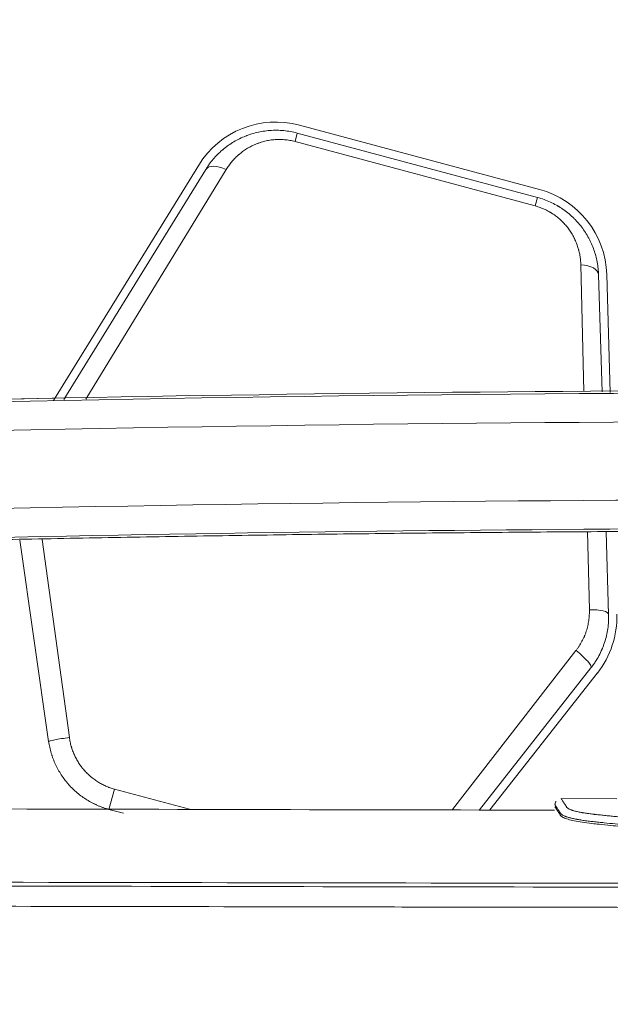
# Model space of a CAD drawing. Header units: millimetres. Extents: x 0 to 594, y 0 to 420.
# Tile 112 of 256: x 251 to 258, y 167 to 179. Entities that reach past the tile are written whole.
import ezdxf

# ---------------------------------------------------------------- set-up
doc = ezdxf.new("R2010")
doc.units = ezdxf.units.MM
doc.layers.add('1', color=7, linetype='Continuous', true_color=0xffffff)
doc.styles.add('Arial', font='txt')
doc.dimstyles.get("Standard").update_dxf_attribs({"dimtxt": 0.18, "dimasz": 0.18, "dimexe": 0.18, "dimexo": 0.0625, "dimgap": 0.09, "dimtad": 0, "dimtih": 1, "dimtoh": 1, "dimdec": 4, "dimzin": 0, "dimdsep": 46, "dimtxsty": 'Standard', "dimcen": 0.09, "dimadec": 0, "dimazin": 0, "dimtfac": 1, "dimtdec": 4, "dimtofl": 0, "dimtmove": 0, "dimatfit": 3, "dimfxl": 0, "dimtolj": 1, "dimtzin": 0, "dimarcsym": 0})

# ---------------------------------------------------------------- blocks, each defined once
blk = doc.blocks.new('_U8')
at = {"layer": '1', "color": 18, "lineweight": 18}
for p, q in [((226.904, 215.398), (226.904, 196.891)), ((318.503, 149.327), (318.503, 200.891)), ((226.904, 198.891), (243.541, 198.891)), ((318.503, 198.891), (301.867, 198.891))]:
    blk.add_line(p, q, dxfattribs=at)
at = {"layer": '1', "color": 18}
for points in [[(226.904, 198.891), (230.404, 199.829), (230.404, 197.953)], [(318.503, 198.891), (315.003, 197.953), (315.003, 199.829)]]:
    blk.add_solid(points, dxfattribs=at)
at = {"layer": '1', "color": 18, "linetype": 'Continuous', "lineweight": 13, "char_height": 3.5, "attachment_point": 7, "line_spacing_factor": 1.047437, "style": 'Arial'}
for s, insert in [('\\fArial|b0|i0;\\W1.0000;LCG (DRY WEIGHT)', (255.173, 196.255)), ('\\fArial|b0|i0;\\W1.0000;1.8', (245.226, 196.255))]:
    blk.add_mtext(s, dxfattribs=dict(at, insert=insert))
blk = doc.blocks.new('_U10')
at = {"layer": '1', "color": 18, "lineweight": 18}
for p, q in [((202.097, 198.443), (40.244, 198.443)), ((42.244, 198.443), (42.244, 169.913)), ((42.244, 127.437), (42.244, 157.746)), ((257.513, 127.437), (40.244, 127.437))]:
    blk.add_line(p, q, dxfattribs=at)
at = {"layer": '1', "color": 18}
for points in [[(42.244, 198.443), (43.181, 194.943), (41.306, 194.943)], [(42.244, 127.437), (41.306, 130.937), (43.181, 130.937)]]:
    blk.add_solid(points, dxfattribs=at)
at = {"layer": '1', "color": 18, "linetype": 'Continuous', "lineweight": 13, "insert": (45.222, 159.404), "char_height": 3.5, "attachment_point": 7, "rotation": 90, "line_spacing_factor": 1.047437, "style": 'Arial'}
blk.add_mtext('\\fArial|b0|i0;\\W1.0000;1.42', dxfattribs=at)
blk = doc.blocks.new('_U11')
at = {"layer": '1', "color": 18, "lineweight": 18}
for p, q in [((101.5, 186.064), (50.768, 186.064)), ((52.768, 186.064), (52.768, 161.511)), ((52.768, 127.437), (52.768, 149.345)), ((257.513, 127.437), (50.768, 127.437))]:
    blk.add_line(p, q, dxfattribs=at)
at = {"layer": '1', "color": 18}
for points in [[(52.768, 186.064), (53.706, 182.564), (51.83, 182.564)], [(52.768, 127.437), (51.83, 130.937), (53.706, 130.937)]]:
    blk.add_solid(points, dxfattribs=at)
at = {"layer": '1', "color": 18, "linetype": 'Continuous', "lineweight": 13, "insert": (55.747, 151.003), "char_height": 3.5, "attachment_point": 7, "rotation": 90, "line_spacing_factor": 1.047437, "style": 'Arial'}
blk.add_mtext('\\fArial|b0|i0;\\W1.0000;1.17', dxfattribs=at)
blk = doc.blocks.new('_U12')
at = {"layer": '1', "color": 18, "lineweight": 18}
for p, q in [((226.904, 215.398), (336.077, 215.398)), ((334.077, 215.398), (334.077, 177.501)), ((334.077, 127.437), (334.077, 165.334)), ((257.513, 127.437), (336.077, 127.437))]:
    blk.add_line(p, q, dxfattribs=at)
at = {"layer": '1', "color": 18}
for points in [[(334.077, 215.398), (335.015, 211.898), (333.139, 211.898)], [(334.077, 127.437), (333.139, 130.937), (335.015, 130.937)]]:
    blk.add_solid(points, dxfattribs=at)
at = {"layer": '1', "color": 18, "linetype": 'Continuous', "lineweight": 13, "char_height": 3.5, "attachment_point": 7, "rotation": 90, "line_spacing_factor": 1.047437, "style": 'Arial'}
for s, insert in [('\\fArial|b0|i0;\\W1.0000;LIFTING STROPS* EYE', (344.118, 145.124)), ('\\fArial|b0|i0;\\W1.0000;1.76', (337.056, 166.992))]:
    blk.add_mtext(s, dxfattribs=dict(at, insert=insert))
blk = doc.blocks.new('_U13')
at = {"layer": '1', "color": 18, "lineweight": 18}
for p, q in [((128.425, 177.295), (61.388, 177.295)), ((63.388, 177.295), (63.388, 113.372)), ((257.513, 127.437), (61.388, 127.437))]:
    blk.add_line(p, q, dxfattribs=at)
at = {"layer": '1', "color": 18}
for points in [[(63.388, 177.295), (64.326, 173.795), (62.45, 173.795)], [(63.388, 127.437), (62.45, 130.937), (64.326, 130.937)]]:
    blk.add_solid(points, dxfattribs=at)
at = {"layer": '1', "color": 18, "linetype": 'Continuous', "lineweight": 13, "char_height": 3.5, "attachment_point": 7, "rotation": 90, "line_spacing_factor": 1.047437, "style": 'Arial'}
for s, insert in [('\\fArial|b0|i0;\\W1.0000;1.00', (66.367, 102.863)), ('\\fArial|b0|i0;\\W1.0000;BOW DEFLATED', (66.367, 61.499))]:
    blk.add_mtext(s, dxfattribs=dict(at, insert=insert))

msp = doc.modelspace()

# ---------------------------------------------------------------- linework, layer by layer
at = {"layer": '1', "color": 155, "linetype": 'Continuous', "lineweight": 18}
for p, q in [((254.136, 177.462), (257.045, 176.682)), ((254.11, 177.365), (257.019, 176.586)), ((251.155, 174.127), (252.915, 176.977)), ((251.28, 174.14), (253, 176.925)), ((257.76, 175.649), (257.802, 174.234)), ((257.86, 175.652), (257.902, 174.223)), ((257.852, 172.538), (257.882, 171.538)), ((251.097, 170), (250.746, 172.436)), ((257.668, 170.89), (256.316, 169.172)), ((257.747, 170.828), (256.443, 169.171)), ((257.982, 169.306), (257.307, 169.307)), ((252.003, 169.13), (251.828, 169.177))]:
    msp.add_line(p, q, dxfattribs=at)
at = {"layer": '1', "color": 155, "linetype": 'Continuous', "lineweight": 13}
for p, q in [((254.11, 177.365), (254.082, 177.262)), ((256.992, 176.483), (254.082, 177.262)), ((253.248, 176.923), (251.549, 174.144)), ((256.992, 176.483), (257.019, 176.586)), ((257.583, 174.238), (257.545, 175.772)), ((257.649, 171.594), (257.625, 172.536)), ((251.018, 172.443), (251.348, 170.048)), ((255.991, 169.174), (257.486, 171.099)), ((251.828, 169.177), (251.894, 169.422)), ((251.894, 169.422), (252.805, 169.178))]:
    msp.add_line(p, q, dxfattribs=at)
at = {"layer": '1', "color": 155, "linetype": 'Continuous', "lineweight": 18}
for centre, radius, start, end in [((253.851, 176.399), 1.1, 75, 148.3008), ((256.76, 175.62), 1.1, 1.6992, 75), ((256.882, 171.508), 1.1, 321.8014, 1.6992), ((251.734, 169.481), 0.25, 241.9391, 256.8024)]:
    msp.add_arc(centre, radius, start, end, dxfattribs=at)
at = {"layer": '1', "color": 155, "linetype": 'Continuous', "lineweight": 13}
for centre, major_axis, ratio, start_param, end_param in [((253.213, 176.793), (-0.213, 0.131), 0.52053, 4.867297, 6.283185), ((257.51, 175.642), (-0.25, -0.007), 0.52053, 3.141593, 4.557481), ((260.978, -327.399), (-472.681, -167.918), 1, 4.318267, 4.424346), ((260.978, -327.399), (-472.353, -167.801), 1, 4.318267, 4.424347), ((260.978, -327.399), (-471.462, -167.485), 1, 4.323478, 4.424348), ((260.978, -327.399), (-471.133, -167.368), 1, 4.374078, 4.414207), ((257.632, 171.531), (-0.25, -0.007), 0.252634, 3.141593, 4.636743), ((257.472, 171.044), (-0.196, 0.155), 0.209928, 3.141593, 4.802117), ((251.345, 170.036), (-0.247, -0.036), 0.045461, 4.692908, 6.283185)]:
    msp.add_ellipse(centre, major_axis=major_axis, ratio=ratio, start_param=start_param, end_param=end_param, dxfattribs=at)
at = {"layer": '1', "color": 155, "linetype": 'Continuous', "lineweight": 18}
for points, knots in [([(253, 176.925), (253.003, 176.93), (253.007, 176.935), (253.014, 176.946), (253.024, 176.962), (253.035, 176.978), (253.058, 177.009), (253.074, 177.029), (253.107, 177.068), (253.124, 177.086), (253.16, 177.123), (253.179, 177.14), (253.201, 177.159), (253.204, 177.161), (253.209, 177.166), (253.211, 177.168), (253.219, 177.174), (253.234, 177.186), (253.249, 177.198), (253.281, 177.221), (253.302, 177.236), (253.347, 177.263), (253.369, 177.276), (253.416, 177.3), (253.44, 177.311), (253.471, 177.324), (253.48, 177.328), (253.49, 177.332), (253.496, 177.334), (253.499, 177.335), (253.515, 177.341), (253.528, 177.346), (253.566, 177.358), (253.592, 177.365), (253.644, 177.378), (253.671, 177.383), (253.724, 177.391), (253.751, 177.395), (253.792, 177.398), (253.806, 177.398), (253.827, 177.399), (253.834, 177.399), (253.844, 177.399), (253.848, 177.399), (253.855, 177.399), (253.886, 177.399), (253.945, 177.396), (254, 177.388), (254.055, 177.378), (254.083, 177.372), (254.11, 177.365)], [0, 0, 0, 0, 0.015625, 0.015625, 0.03125, 0.0625, 0.0625, 0.125, 0.125, 0.1875, 0.1875, 0.25, 0.25, 0.257813, 0.257813, 0.265625, 0.265625, 0.28125, 0.3125, 0.3125, 0.375, 0.375, 0.4375, 0.4375, 0.5, 0.5, 0.515625, 0.523438, 0.523438, 0.53125, 0.53125, 0.5625, 0.5625, 0.625, 0.625, 0.6875, 0.6875, 0.75, 0.75, 0.78125, 0.78125, 0.796875, 0.796875, 0.804688, 0.804688, 0.8125, 0.875, 0.9375, 0.9375, 1, 1, 1, 1]), ([(257.019, 176.586), (257.046, 176.578), (257.073, 176.57), (257.125, 176.551), (257.176, 176.53), (257.226, 176.505), (257.256, 176.488), (257.262, 176.485), (257.271, 176.479), (257.274, 176.478), (257.28, 176.474), (257.295, 176.465), (257.309, 176.456), (257.343, 176.432), (257.365, 176.416), (257.408, 176.382), (257.428, 176.364), (257.458, 176.336), (257.467, 176.327), (257.481, 176.312), (257.486, 176.307), (257.495, 176.298), (257.5, 176.293), (257.522, 176.268), (257.539, 176.247), (257.572, 176.205), (257.587, 176.183), (257.615, 176.139), (257.629, 176.116), (257.644, 176.087), (257.647, 176.081), (257.653, 176.07), (257.662, 176.052), (257.67, 176.034), (257.686, 175.999), (257.695, 175.975), (257.713, 175.926), (257.72, 175.901), (257.728, 175.87), (257.73, 175.864), (257.733, 175.851), (257.737, 175.833), (257.741, 175.814), (257.748, 175.776), (257.756, 175.726), (257.759, 175.675), (257.76, 175.649)], [0, 0, 0, 0, 0.0625, 0.0625, 0.125, 0.1875, 0.1875, 0.203125, 0.203125, 0.210937, 0.210937, 0.21875, 0.25, 0.25, 0.3125, 0.3125, 0.375, 0.375, 0.40625, 0.40625, 0.421875, 0.421875, 0.4375, 0.4375, 0.5, 0.5, 0.5625, 0.5625, 0.625, 0.625, 0.640625, 0.640625, 0.65625, 0.6875, 0.6875, 0.75, 0.75, 0.8125, 0.8125, 0.828125, 0.828125, 0.84375, 0.875, 0.875, 0.9375, 1, 1, 1, 1]), ([(287.443, 173.55), (283.985, 173.734), (276.961, 174.035), (266.362, 174.261), (255.655, 174.261), (244.949, 174.033), (237.818, 173.729), (234.254, 173.539)], [0, 0, 0, 0, 0.195198, 0.396399, 0.597599, 0.7988, 1, 1, 1, 1]), ([(251.155, 174.155), (249.086, 174.114), (243.45, 173.969), (237.818, 173.728), (234.254, 173.538)], [0, 0, 0, 0, 0.366952, 1, 1, 1, 1]), ([(257.882, 171.538), (257.882, 171.523), (257.882, 171.509), (257.882, 171.487), (257.882, 171.476), (257.881, 171.465), (257.881, 171.458), (257.881, 171.454), (257.879, 171.422), (257.876, 171.393), (257.868, 171.336), (257.857, 171.279), (257.841, 171.224), (257.828, 171.183), (257.823, 171.169), (257.815, 171.149), (257.811, 171.138), (257.807, 171.128), (257.804, 171.122), (257.803, 171.118), (257.79, 171.088), (257.765, 171.036), (257.735, 170.986), (257.711, 170.949), (257.703, 170.937), (257.69, 170.919), (257.686, 170.913), (257.677, 170.901), (257.673, 170.896), (257.668, 170.89)], [0, 0, 0, 0, 0.0625, 0.0625, 0.09375, 0.109375, 0.109375, 0.125, 0.125, 0.25, 0.25, 0.375, 0.5, 0.5, 0.5625, 0.5625, 0.59375, 0.609375, 0.609375, 0.625, 0.625, 0.75, 0.875, 0.875, 0.9375, 0.9375, 0.96875, 0.96875, 1, 1, 1, 1]), ([(251.828, 169.177), (251.804, 169.183), (251.781, 169.19), (251.752, 169.2), (251.746, 169.202), (251.735, 169.206), (251.729, 169.209), (251.712, 169.215), (251.701, 169.22), (251.668, 169.234), (251.646, 169.245), (251.603, 169.267), (251.561, 169.291), (251.521, 169.318), (251.482, 169.346), (251.462, 169.361), (251.425, 169.393), (251.389, 169.425), (251.355, 169.46), (251.331, 169.488), (251.319, 169.502), (251.306, 169.518), (251.3, 169.525), (251.296, 169.53), (251.294, 169.533), (251.278, 169.555), (251.264, 169.574), (251.237, 169.615), (251.212, 169.656), (251.19, 169.699), (251.17, 169.743), (251.16, 169.765), (251.148, 169.799), (251.143, 169.811), (251.139, 169.825), (251.138, 169.828), (251.136, 169.834), (251.133, 169.843), (251.13, 169.851), (251.121, 169.881), (251.109, 169.928), (251.101, 169.976), (251.097, 170)], [0, 0, 0, 0, 0.0625, 0.0625, 0.078125, 0.078125, 0.09375, 0.09375, 0.125, 0.125, 0.1875, 0.1875, 0.25, 0.3125, 0.3125, 0.375, 0.375, 0.4375, 0.5, 0.5, 0.53125, 0.546875, 0.554688, 0.554688, 0.5625, 0.5625, 0.625, 0.625, 0.6875, 0.75, 0.75, 0.8125, 0.8125, 0.84375, 0.84375, 0.851563, 0.851563, 0.859375, 0.875, 0.875, 0.9375, 1, 1, 1, 1]), ([(257.719, 169.116), (257.74, 169.113), (257.761, 169.111), (257.803, 169.107), (257.825, 169.104), (257.857, 169.101), (257.868, 169.1), (257.89, 169.098), (257.9, 169.097), (257.933, 169.093), (257.954, 169.091), (257.998, 169.087), (258.019, 169.084), (258.063, 169.08), (258.128, 169.073), (258.194, 169.067), (258.26, 169.06), (258.282, 169.058), (258.327, 169.054), (258.393, 169.047), (258.46, 169.04), (258.516, 169.035), (258.527, 169.034), (258.55, 169.032), (258.561, 169.031), (258.595, 169.028), (258.617, 169.025), (258.663, 169.021), (258.686, 169.019), (258.732, 169.016), (258.755, 169.014), (258.79, 169.011), (258.802, 169.01), (258.825, 169.009), (258.837, 169.008), (258.873, 169.006), (258.897, 169.005), (258.945, 169.003), (258.97, 169.002), (259.018, 169), (259.043, 169), (259.073, 168.999), (259.079, 168.999), (259.092, 168.999), (259.11, 168.998), (259.153, 168.998), (259.19, 168.997), (259.264, 168.996), (259.313, 168.995), (259.559, 168.992), (259.756, 168.99), (260.002, 168.989), (260.051, 168.989), (260.149, 168.989), (260.199, 168.989), (260.297, 168.99), (260.346, 168.99), (260.445, 168.99), (260.494, 168.991), (260.593, 168.991), (260.642, 168.992), (260.74, 168.993), (260.802, 168.993), (260.863, 168.994), (260.888, 168.994), (260.9, 168.994), (260.937, 168.995), (260.962, 168.995), (260.998, 168.995), (261.011, 168.996), (261.035, 168.996), (261.048, 168.996), (261.084, 168.997), (261.109, 168.998), (261.145, 168.999), (261.157, 168.999), (261.182, 169), (261.194, 169.001), (261.218, 169.002), (261.23, 169.002), (261.254, 169.003), (261.266, 169.004), (261.302, 169.006), (261.325, 169.007), (261.372, 169.011), (261.396, 169.012), (261.442, 169.016), (261.465, 169.018), (261.511, 169.022), (261.533, 169.024), (261.601, 169.03), (261.646, 169.034), (261.701, 169.04), (261.712, 169.041), (261.735, 169.043), (261.746, 169.044), (261.779, 169.047), (261.801, 169.049), (261.868, 169.056), (261.912, 169.06), (261.967, 169.065), (261.978, 169.066), (262, 169.069), (262.011, 169.07), (262.043, 169.073), (262.065, 169.075), (262.13, 169.082), (262.174, 169.086), (262.228, 169.092), (262.244, 169.093), (262.26, 169.095), (262.271, 169.096), (262.298, 169.098), (262.325, 169.101), (262.357, 169.104), (262.368, 169.105), (262.384, 169.107), (262.389, 169.108), (262.4, 169.109), (262.405, 169.109), (262.431, 169.112), (262.452, 169.115), (262.481, 169.118), (262.491, 169.12), (262.505, 169.122), (262.51, 169.122), (262.519, 169.124), (262.524, 169.124), (262.537, 169.126), (262.546, 169.128), (262.563, 169.131), (262.572, 169.132), (262.588, 169.135), (262.604, 169.138), (262.618, 169.142), (262.639, 169.146), (262.652, 169.15), (262.676, 169.156), (262.686, 169.16), (262.697, 169.164), (262.698, 169.164), (262.7, 169.165), (262.704, 169.166), (262.707, 169.167), (262.713, 169.17), (262.717, 169.172), (262.724, 169.175), (262.727, 169.177), (262.733, 169.18), (262.735, 169.182), (262.742, 169.187), (262.746, 169.19), (262.749, 169.194), (262.75, 169.195), (262.751, 169.197), (262.752, 169.197), (262.754, 169.2), (262.755, 169.201), (262.756, 169.204), (262.756, 169.204), (262.757, 169.206), (262.759, 169.208), (262.76, 169.211), (262.765, 169.218), (262.769, 169.224), (262.779, 169.24), (262.785, 169.249), (262.796, 169.266), (262.8, 169.273), (262.806, 169.282), (262.808, 169.284), (262.809, 169.287), (262.81, 169.287), (262.81, 169.287)], [0, 0, 0, 0, 0.011089, 0.011089, 0.022179, 0.022179, 0.027724, 0.027724, 0.033268, 0.033268, 0.044358, 0.044358, 0.055447, 0.055447, 0.066537, 0.088715, 0.088715, 0.099805, 0.099805, 0.110894, 0.133073, 0.133073, 0.138618, 0.138618, 0.144163, 0.144163, 0.155252, 0.155252, 0.166341, 0.166341, 0.177431, 0.177431, 0.182976, 0.182976, 0.18852, 0.18852, 0.19961, 0.19961, 0.210699, 0.210699, 0.221789, 0.221789, 0.224561, 0.224561, 0.227333, 0.232878, 0.243967, 0.243967, 0.266146, 0.266146, 0.354862, 0.354862, 0.37704, 0.37704, 0.399219, 0.399219, 0.421398, 0.421398, 0.443577, 0.443577, 0.465756, 0.465756, 0.487935, 0.493479, 0.493479, 0.499024, 0.499024, 0.510114, 0.510114, 0.515658, 0.515658, 0.521203, 0.521203, 0.532292, 0.532292, 0.537837, 0.537837, 0.543382, 0.543382, 0.548927, 0.548927, 0.554471, 0.554471, 0.565561, 0.565561, 0.57665, 0.57665, 0.58774, 0.58774, 0.598829, 0.598829, 0.621008, 0.621008, 0.626553, 0.626553, 0.632097, 0.632097, 0.643187, 0.643187, 0.665366, 0.665366, 0.67091, 0.67091, 0.676455, 0.676455, 0.687544, 0.687544, 0.709723, 0.709723, 0.715268, 0.71804, 0.71804, 0.720813, 0.731902, 0.731902, 0.737447, 0.737447, 0.740219, 0.740219, 0.742991, 0.742991, 0.754081, 0.754081, 0.759626, 0.759626, 0.762398, 0.762398, 0.76517, 0.76517, 0.770715, 0.770715, 0.77626, 0.77626, 0.781804, 0.787349, 0.787349, 0.798439, 0.798439, 0.809528, 0.809528, 0.810914, 0.810914, 0.8123, 0.815073, 0.815073, 0.820617, 0.820617, 0.826162, 0.826162, 0.831707, 0.831707, 0.842796, 0.842796, 0.845569, 0.845569, 0.848341, 0.848341, 0.853886, 0.853886, 0.856658, 0.856658, 0.85943, 0.864975, 0.864975, 0.887154, 0.887154, 0.931512, 0.931512, 0.975869, 0.975869, 0.998048, 0.998048, 1, 1, 1, 1]), ([(257.227, 169.167), (254.791, 169.172), (249.583, 169.183), (244.376, 169.2), (241.605, 169.212)], [0, 0, 0, 0, 0.467919, 1, 1, 1, 1]), ([(257.245, 169.274), (257.241, 169.268), (257.235, 169.256), (257.232, 169.241), (257.232, 169.233), (257.232, 169.231)], [0, 0, 0, 0, 0.476848, 0.877957, 1, 1, 1, 1]), ([(257.302, 169.1), (257.298, 169.106), (257.286, 169.123), (257.268, 169.153), (257.24, 169.193), (257.232, 169.207), (257.232, 169.207), (257.232, 169.207), (257.232, 169.207)], [0, 0, 0, 0, 0.089788, 0.249458, 0.498566, 0.996615, 0.996756, 1, 1, 1, 1]), ([(257.302, 169.099), (257.298, 169.105), (257.286, 169.123), (257.268, 169.152), (257.24, 169.193), (257.232, 169.206), (257.232, 169.206), (257.232, 169.206), (257.232, 169.206)], [0, 0, 0, 0, 0.089763, 0.249388, 0.498427, 0.996336, 0.996477, 1, 1, 1, 1]), ([(262.893, 169.225), (262.893, 169.225), (262.893, 169.225), (262.893, 169.225), (262.893, 169.225), (262.892, 169.224), (262.891, 169.223), (262.889, 169.219), (262.888, 169.217), (262.886, 169.215), (262.886, 169.214), (262.882, 169.208), (262.874, 169.196), (262.864, 169.179), (262.854, 169.165), (262.851, 169.16), (262.844, 169.149), (262.84, 169.143), (262.835, 169.135), (262.834, 169.133), (262.832, 169.131), (262.831, 169.129), (262.831, 169.128), (262.829, 169.126), (262.828, 169.124), (262.826, 169.121), (262.825, 169.119), (262.824, 169.119), (262.822, 169.116), (262.82, 169.114), (262.816, 169.111), (262.814, 169.109), (262.807, 169.104), (262.802, 169.101), (262.788, 169.094), (262.78, 169.09), (262.77, 169.086), (262.768, 169.086), (262.766, 169.085), (262.765, 169.084), (262.761, 169.083), (262.759, 169.082), (262.751, 169.08), (262.745, 169.078), (262.728, 169.073), (262.716, 169.069), (262.688, 169.062), (262.674, 169.059), (262.654, 169.055), (262.648, 169.054), (262.642, 169.052), (262.638, 169.052), (262.636, 169.051), (262.625, 169.049), (262.608, 169.046), (262.59, 169.043), (262.571, 169.04), (262.562, 169.039), (262.533, 169.035), (262.513, 169.032), (262.482, 169.028), (262.471, 169.027), (262.455, 169.025), (262.45, 169.024), (262.439, 169.023), (262.434, 169.023), (262.407, 169.02), (262.385, 169.017), (262.352, 169.014), (262.341, 169.013), (262.319, 169.011), (262.308, 169.01), (262.252, 169.004), (262.208, 169), (262.119, 168.99), (262.075, 168.986), (261.985, 168.977), (261.94, 168.972), (261.849, 168.963), (261.804, 168.959), (261.736, 168.952), (261.713, 168.95), (261.667, 168.945), (261.621, 168.941), (261.575, 168.936), (261.54, 168.933), (261.529, 168.932), (261.505, 168.93), (261.494, 168.929), (261.458, 168.926), (261.435, 168.924), (261.387, 168.921), (261.363, 168.919), (261.327, 168.917), (261.309, 168.916), (261.29, 168.915), (261.278, 168.914), (261.272, 168.914), (261.241, 168.912), (261.217, 168.911), (261.167, 168.909), (261.142, 168.908), (261.105, 168.907), (261.092, 168.907), (261.067, 168.906), (261.055, 168.906), (260.992, 168.905), (260.942, 168.904), (260.841, 168.903), (260.791, 168.903), (260.64, 168.901), (260.539, 168.9), (260.388, 168.899), (260.338, 168.899), (260.237, 168.899), (260.187, 168.899), (260.036, 168.899), (259.834, 168.899), (259.633, 168.901), (259.482, 168.903), (259.432, 168.903), (259.331, 168.904), (259.281, 168.905), (259.181, 168.907), (259.13, 168.908), (259.074, 168.909), (259.068, 168.909), (259.055, 168.909), (259.036, 168.909), (259.018, 168.91), (258.98, 168.911), (258.955, 168.912), (258.906, 168.914), (258.881, 168.915), (258.851, 168.917), (258.845, 168.917), (258.832, 168.918), (258.826, 168.918), (258.808, 168.919), (258.796, 168.92), (258.736, 168.924), (258.688, 168.928), (258.63, 168.933), (258.618, 168.934), (258.595, 168.936), (258.56, 168.94), (258.526, 168.943), (258.457, 168.95), (258.411, 168.954), (258.32, 168.963), (258.275, 168.968), (258.184, 168.977), (258.094, 168.986), (258.005, 168.996), (257.916, 169.005), (257.872, 169.01), (257.806, 169.017), (257.784, 169.019), (257.74, 169.023), (257.718, 169.026), (257.691, 169.029), (257.686, 169.029), (257.675, 169.031), (257.67, 169.031), (257.654, 169.033), (257.643, 169.034), (257.612, 169.038), (257.592, 169.041), (257.554, 169.047), (257.535, 169.05), (257.513, 169.054), (257.507, 169.055), (257.5, 169.056), (257.496, 169.057), (257.494, 169.057), (257.483, 169.059), (257.475, 169.061), (257.452, 169.066), (257.437, 169.069), (257.41, 169.076), (257.397, 169.079), (257.38, 169.085), (257.374, 169.086), (257.366, 169.089), (257.364, 169.09), (257.359, 169.092), (257.356, 169.093), (257.345, 169.097), (257.337, 169.1), (257.326, 169.106), (257.323, 169.107), (257.318, 169.111), (257.313, 169.114), (257.308, 169.119), (257.305, 169.122), (257.304, 169.123), (257.303, 169.124), (257.303, 169.124), (257.303, 169.124), (257.302, 169.124), (257.302, 169.125), (257.302, 169.125), (257.302, 169.125)], [0, 0, 0, 0, 0.004132, 0.004132, 0.01344, 0.01344, 0.032054, 0.050668, 0.059975, 0.059975, 0.069283, 0.069283, 0.106511, 0.14374, 0.14374, 0.162354, 0.162354, 0.180969, 0.180969, 0.185622, 0.187949, 0.187949, 0.190276, 0.190276, 0.194929, 0.197256, 0.197256, 0.199583, 0.199583, 0.204237, 0.204237, 0.20889, 0.20889, 0.218197, 0.218197, 0.227505, 0.227505, 0.228668, 0.228668, 0.229831, 0.229831, 0.232158, 0.232158, 0.236812, 0.236812, 0.246119, 0.246119, 0.255426, 0.255426, 0.257753, 0.258916, 0.258916, 0.26008, 0.26008, 0.264733, 0.269387, 0.269387, 0.27404, 0.27404, 0.283348, 0.283348, 0.288001, 0.288001, 0.290328, 0.290328, 0.292655, 0.292655, 0.301962, 0.301962, 0.306616, 0.306616, 0.311269, 0.311269, 0.329883, 0.329883, 0.348498, 0.348498, 0.367112, 0.367112, 0.385727, 0.385727, 0.395034, 0.395034, 0.404341, 0.413648, 0.413648, 0.418302, 0.418302, 0.422955, 0.422955, 0.432262, 0.432262, 0.44157, 0.44157, 0.446223, 0.44855, 0.44855, 0.450877, 0.450877, 0.460184, 0.460184, 0.469491, 0.469491, 0.474145, 0.474145, 0.478798, 0.478798, 0.497413, 0.497413, 0.516027, 0.516027, 0.553256, 0.553256, 0.57187, 0.57187, 0.590484, 0.590484, 0.627713, 0.664942, 0.664942, 0.683556, 0.683556, 0.70217, 0.70217, 0.720785, 0.720785, 0.723112, 0.723112, 0.725438, 0.730092, 0.730092, 0.739399, 0.739399, 0.748706, 0.748706, 0.751033, 0.751033, 0.75336, 0.75336, 0.758013, 0.758013, 0.776628, 0.776628, 0.781281, 0.781281, 0.785935, 0.795242, 0.795242, 0.813857, 0.813857, 0.832471, 0.832471, 0.851085, 0.8697, 0.8697, 0.888314, 0.888314, 0.897621, 0.897621, 0.906928, 0.906928, 0.909255, 0.909255, 0.911582, 0.911582, 0.916235, 0.916235, 0.925543, 0.925543, 0.93485, 0.93485, 0.937177, 0.93834, 0.93834, 0.939503, 0.939503, 0.944157, 0.944157, 0.953464, 0.953464, 0.962771, 0.962771, 0.967425, 0.967425, 0.969752, 0.969752, 0.972078, 0.972078, 0.981386, 0.981386, 0.986039, 0.986039, 0.990693, 0.995346, 0.997673, 0.998837, 0.999418, 0.999709, 0.999855, 0.999927, 0.999927, 1, 1, 1, 1]), ([(278.285, 168.205), (275.813, 168.209), (270.87, 168.216), (263.456, 168.227), (256.041, 168.238), (249.038, 168.25), (242.448, 168.27), (236.269, 168.303), (230.09, 168.354), (225.383, 168.411), (222.147, 168.461), (220.382, 168.49), (218.616, 168.522), (216.851, 168.557), (215.086, 168.594), (213.321, 168.634), (211.557, 168.677), (209.792, 168.722), (208.027, 168.77), (206.262, 168.82), (204.498, 168.873), (202.733, 168.928), (200.969, 168.986), (199.793, 169.026), (199.205, 169.047)], [0, 0, 0, 0, 0.09375, 0.1875, 0.28125, 0.375, 0.453125, 0.53125, 0.609375, 0.6875, 0.709821, 0.732142, 0.754464, 0.776787, 0.799109, 0.82143, 0.843751, 0.866072, 0.888393, 0.910714, 0.933035, 0.955356, 0.977678, 1, 1, 1, 1]), ([(278.285, 168.251), (271.694, 168.261), (265.103, 168.271), (251.922, 168.291), (245.331, 168.3), (235.445, 168.355), (232.15, 168.381), (225.56, 168.454), (222.265, 168.501), (212.381, 168.685), (205.793, 168.862), (199.206, 169.093)], [0, 0, 0, 0, 0.25, 0.25, 0.5, 0.5, 0.625, 0.625, 0.75, 0.75, 1, 1, 1, 1]), ([(257.68, 169.006), (257.639, 169.011), (257.561, 169.02), (257.464, 169.038), (257.385, 169.057), (257.327, 169.078), (257.311, 169.093), (257.302, 169.1)], [0, 0, 0, 0, 0.199559, 0.388244, 0.571799, 0.776711, 1, 1, 1, 1]), ([(194.386, 168.972), (194.816, 168.956), (195.245, 168.94), (196.633, 168.888), (197.592, 168.854), (199.509, 168.787), (200.468, 168.755), (203.344, 168.661), (205.261, 168.602), (209.097, 168.494), (211.014, 168.444), (214.85, 168.354), (216.768, 168.313), (219.166, 168.267), (219.646, 168.258), (220.605, 168.241), (221.084, 168.233), (222.523, 168.209), (223.482, 168.195), (225.4, 168.167), (226.359, 168.155), (228.278, 168.132), (229.237, 168.121), (232.114, 168.092), (234.033, 168.076), (237.87, 168.049), (239.788, 168.039), (243.625, 168.022), (245.543, 168.016), (249.38, 168.005), (251.299, 168.002), (254.177, 167.997), (255.615, 167.994), (257.054, 167.992), (258.013, 167.991), (258.493, 167.99), (260.891, 167.987), (262.81, 167.984), (266.647, 167.978), (268.565, 167.975), (273.764, 167.968), (277.045, 167.963), (280.325, 167.958)], [0, 0, 0, 0, 0.014999, 0.014999, 0.04848, 0.04848, 0.081961, 0.081961, 0.148922, 0.148922, 0.215883, 0.215883, 0.282845, 0.282845, 0.299585, 0.299585, 0.316325, 0.316325, 0.349806, 0.349806, 0.383286, 0.383286, 0.416767, 0.416767, 0.483728, 0.483728, 0.55069, 0.55069, 0.617651, 0.617651, 0.684612, 0.684612, 0.718093, 0.734833, 0.734833, 0.751574, 0.751574, 0.818535, 0.818535, 0.885496, 0.885496, 1, 1, 1, 1]), ([(280.325, 167.958), (277.045, 167.963), (273.764, 167.968), (268.565, 167.975), (266.647, 167.978), (262.81, 167.984), (260.891, 167.987), (258.493, 167.99), (258.013, 167.991), (257.054, 167.992), (255.615, 167.994), (254.177, 167.997), (251.299, 168.002), (249.38, 168.005), (245.543, 168.016), (243.625, 168.022), (239.788, 168.039), (237.87, 168.049), (234.033, 168.076), (232.114, 168.092), (229.237, 168.121), (228.278, 168.132), (226.359, 168.155), (225.4, 168.167), (223.482, 168.195), (222.523, 168.209), (221.084, 168.233), (220.605, 168.241), (219.646, 168.258), (219.166, 168.267), (216.768, 168.313), (214.85, 168.354), (211.014, 168.444), (209.097, 168.494), (205.261, 168.602), (203.344, 168.661), (200.468, 168.755), (199.509, 168.787), (197.592, 168.854), (196.633, 168.888), (195.245, 168.94), (194.816, 168.956), (194.386, 168.972)], [0, 0, 0, 0, 0.114504, 0.114504, 0.181465, 0.181465, 0.248426, 0.248426, 0.265167, 0.265167, 0.281907, 0.315388, 0.315388, 0.382349, 0.382349, 0.44931, 0.44931, 0.516272, 0.516272, 0.583233, 0.583233, 0.616714, 0.616714, 0.650194, 0.650194, 0.683675, 0.683675, 0.700415, 0.700415, 0.717155, 0.717155, 0.784117, 0.784117, 0.851078, 0.851078, 0.918039, 0.918039, 0.95152, 0.95152, 0.985001, 0.985001, 1, 1, 1, 1]), ([(258.609, 168.911), (258.562, 168.915), (258.461, 168.925), (258.304, 168.941), (258.117, 168.96), (257.936, 168.979), (257.783, 168.994), (257.708, 169.003), (257.68, 169.006)], [0, 0, 0, 0, 0.147808, 0.314504, 0.500185, 0.750042, 0.903805, 1, 1, 1, 1])]:
    msp.add_open_spline(points, degree=3, knots=knots, dxfattribs=at)
at = {"layer": '1', "color": 155, "linetype": 'Continuous', "lineweight": 13}
for points, knots in [([(254.082, 177.262), (254.061, 177.268), (254.04, 177.273), (253.997, 177.28), (253.975, 177.283), (253.932, 177.287), (253.911, 177.287), (253.886, 177.287), (253.884, 177.287), (253.878, 177.287), (253.87, 177.287), (253.851, 177.286), (253.835, 177.285), (253.804, 177.283), (253.783, 177.28), (253.742, 177.273), (253.722, 177.268), (253.692, 177.26), (253.682, 177.257), (253.668, 177.253), (253.663, 177.251), (253.653, 177.248), (253.648, 177.246), (253.638, 177.243), (253.634, 177.241), (253.624, 177.238), (253.619, 177.236), (253.605, 177.23), (253.596, 177.226), (253.568, 177.214), (253.551, 177.205), (253.516, 177.186), (253.499, 177.176), (253.467, 177.155), (253.451, 177.144), (253.428, 177.126), (253.421, 177.12), (253.411, 177.113), (253.41, 177.111), (253.406, 177.108), (253.404, 177.107), (253.399, 177.102), (253.395, 177.099), (253.377, 177.083), (253.363, 177.07), (253.337, 177.042), (253.325, 177.028), (253.301, 177), (253.278, 176.97), (253.257, 176.939), (253.248, 176.923)], [0, 0, 0, 0, 0.0625, 0.0625, 0.125, 0.125, 0.1875, 0.1875, 0.195313, 0.195313, 0.203125, 0.21875, 0.25, 0.25, 0.3125, 0.3125, 0.375, 0.375, 0.40625, 0.40625, 0.421875, 0.421875, 0.4375, 0.4375, 0.453125, 0.453125, 0.46875, 0.46875, 0.5, 0.5, 0.5625, 0.5625, 0.625, 0.625, 0.6875, 0.6875, 0.71875, 0.71875, 0.726562, 0.726562, 0.734375, 0.734375, 0.75, 0.75, 0.8125, 0.8125, 0.875, 0.875, 0.9375, 1, 1, 1, 1]), ([(257.545, 175.772), (257.544, 175.79), (257.543, 175.809), (257.539, 175.846), (257.537, 175.865), (257.531, 175.902), (257.527, 175.92), (257.521, 175.943), (257.52, 175.948), (257.517, 175.957), (257.513, 175.971), (257.509, 175.984), (257.5, 176.012), (257.494, 176.029), (257.482, 176.056), (257.479, 176.065), (257.472, 176.078), (257.47, 176.083), (257.466, 176.091), (257.464, 176.096), (257.453, 176.118), (257.443, 176.135), (257.423, 176.168), (257.412, 176.185), (257.388, 176.217), (257.376, 176.233), (257.356, 176.256), (257.349, 176.264), (257.34, 176.273), (257.339, 176.275), (257.335, 176.279), (257.33, 176.284), (257.324, 176.29), (257.306, 176.308), (257.291, 176.322), (257.259, 176.349), (257.242, 176.362), (257.216, 176.38), (257.207, 176.386), (257.194, 176.394), (257.189, 176.397), (257.182, 176.401), (257.18, 176.403), (257.175, 176.406), (257.154, 176.418), (257.133, 176.429), (257.094, 176.447), (257.074, 176.456), (257.034, 176.47), (257.013, 176.477), (256.992, 176.483)], [0, 0, 0, 0, 0.0625, 0.0625, 0.125, 0.125, 0.1875, 0.1875, 0.203125, 0.203125, 0.21875, 0.25, 0.25, 0.3125, 0.3125, 0.34375, 0.34375, 0.359375, 0.359375, 0.375, 0.375, 0.4375, 0.4375, 0.5, 0.5, 0.5625, 0.5625, 0.59375, 0.59375, 0.601562, 0.601562, 0.609375, 0.625, 0.625, 0.6875, 0.6875, 0.75, 0.75, 0.78125, 0.78125, 0.796875, 0.796875, 0.804687, 0.804687, 0.8125, 0.875, 0.875, 0.9375, 0.9375, 1, 1, 1, 1]), ([(257.486, 171.099), (257.49, 171.104), (257.493, 171.108), (257.5, 171.117), (257.503, 171.122), (257.513, 171.136), (257.519, 171.145), (257.537, 171.173), (257.56, 171.211), (257.579, 171.251), (257.589, 171.274), (257.59, 171.277), (257.592, 171.282), (257.595, 171.29), (257.602, 171.308), (257.607, 171.323), (257.618, 171.355), (257.629, 171.397), (257.638, 171.44), (257.644, 171.484), (257.646, 171.505), (257.648, 171.533), (257.648, 171.539), (257.649, 171.55), (257.649, 171.566), (257.649, 171.583), (257.649, 171.594)], [0, 0, 0, 0, 0.03125, 0.03125, 0.0625, 0.0625, 0.125, 0.125, 0.25, 0.375, 0.375, 0.390625, 0.390625, 0.40625, 0.4375, 0.5, 0.5, 0.625, 0.75, 0.75, 0.875, 0.875, 0.90625, 0.90625, 0.9375, 1, 1, 1, 1]), ([(251.348, 170.048), (251.35, 170.029), (251.357, 169.993), (251.365, 169.957), (251.372, 169.935), (251.373, 169.931), (251.376, 169.922), (251.377, 169.918), (251.382, 169.905), (251.385, 169.896), (251.394, 169.87), (251.408, 169.836), (251.432, 169.787), (251.451, 169.756), (251.47, 169.725), (251.481, 169.71), (251.495, 169.692), (251.497, 169.688), (251.503, 169.681), (251.512, 169.67), (251.52, 169.659), (251.539, 169.639), (251.564, 169.612), (251.591, 169.587), (251.608, 169.572), (251.612, 169.569), (251.619, 169.563), (251.63, 169.554), (251.64, 169.546), (251.663, 169.53), (251.693, 169.509), (251.74, 169.482), (251.773, 169.466), (251.798, 169.455), (251.807, 169.452), (251.819, 169.447), (251.824, 169.445), (251.832, 169.442), (251.837, 169.44), (251.858, 169.433), (251.876, 169.427), (251.894, 169.422)], [0, 0, 0, 0, 0.0625, 0.125, 0.125, 0.140625, 0.140625, 0.15625, 0.15625, 0.1875, 0.1875, 0.25, 0.3125, 0.375, 0.375, 0.4375, 0.4375, 0.453125, 0.453125, 0.46875, 0.5, 0.5, 0.5625, 0.625, 0.625, 0.640625, 0.640625, 0.65625, 0.6875, 0.6875, 0.75, 0.8125, 0.875, 0.875, 0.90625, 0.90625, 0.921875, 0.921875, 0.9375, 0.9375, 1, 1, 1, 1]), ([(257.307, 169.307), (257.307, 169.307), (257.307, 169.307), (257.307, 169.307), (257.308, 169.306), (257.309, 169.304), (257.309, 169.303), (257.311, 169.301), (257.312, 169.299), (257.316, 169.293), (257.32, 169.287), (257.326, 169.278), (257.328, 169.274), (257.333, 169.266), (257.336, 169.262), (257.342, 169.253), (257.345, 169.249), (257.35, 169.241), (257.352, 169.238), (257.354, 169.234), (257.355, 169.233), (257.357, 169.23), (257.358, 169.229), (257.36, 169.226), (257.361, 169.225), (257.363, 169.222), (257.364, 169.22), (257.366, 169.216), (257.368, 169.213), (257.372, 169.207), (257.374, 169.203), (257.38, 169.197), (257.383, 169.193), (257.39, 169.188), (257.392, 169.187), (257.396, 169.184), (257.398, 169.183), (257.401, 169.182), (257.403, 169.181), (257.411, 169.176), (257.42, 169.173), (257.431, 169.169), (257.432, 169.169), (257.434, 169.168), (257.438, 169.167), (257.442, 169.165), (257.45, 169.163), (257.456, 169.161), (257.474, 169.156), (257.487, 169.153), (257.516, 169.146), (257.531, 169.143), (257.55, 169.14), (257.552, 169.139), (257.556, 169.138), (257.562, 169.137), (257.577, 169.135), (257.591, 169.132), (257.604, 169.13), (257.609, 169.13), (257.618, 169.128), (257.623, 169.128), (257.637, 169.126), (257.647, 169.124), (257.667, 169.122), (257.677, 169.12), (257.693, 169.119), (257.7, 169.118), (257.71, 169.117), (257.714, 169.116), (257.716, 169.116), (257.718, 169.116), (257.718, 169.116), (257.718, 169.116), (257.719, 169.116), (257.719, 169.116)], [0, 0, 0, 0, 0.021016, 0.021016, 0.086281, 0.086281, 0.151547, 0.151547, 0.216812, 0.216812, 0.347344, 0.347344, 0.412609, 0.412609, 0.477875, 0.477875, 0.543141, 0.543141, 0.575773, 0.575773, 0.59209, 0.59209, 0.608406, 0.608406, 0.624723, 0.624723, 0.641039, 0.641039, 0.673672, 0.673672, 0.706305, 0.706305, 0.738937, 0.738937, 0.755254, 0.755254, 0.763412, 0.763412, 0.77157, 0.77157, 0.804203, 0.804203, 0.808282, 0.808282, 0.812361, 0.82052, 0.82052, 0.836836, 0.836836, 0.869469, 0.869469, 0.902102, 0.902102, 0.906181, 0.906181, 0.91026, 0.918418, 0.934734, 0.934734, 0.942893, 0.942893, 0.951051, 0.951051, 0.967367, 0.967367, 0.983684, 0.983684, 0.991842, 0.995921, 0.99796, 0.99898, 0.99949, 0.999745, 0.999745, 1, 1, 1, 1]), ([(257.302, 169.125), (257.299, 169.128), (257.297, 169.131), (257.293, 169.138), (257.291, 169.141), (257.289, 169.145), (257.288, 169.147), (257.286, 169.15), (257.285, 169.151), (257.282, 169.156), (257.28, 169.158), (257.271, 169.172), (257.265, 169.182), (257.254, 169.199), (257.249, 169.206), (257.243, 169.215), (257.241, 169.217), (257.238, 169.222), (257.237, 169.224), (257.234, 169.229), (257.233, 169.231), (257.232, 169.232), (257.232, 169.232), (257.232, 169.232), (257.232, 169.232), (257.232, 169.232)], [0, 0, 0, 0, 0.047116, 0.047116, 0.094233, 0.094233, 0.117791, 0.117791, 0.141349, 0.141349, 0.188466, 0.188466, 0.376932, 0.376932, 0.565398, 0.565398, 0.659631, 0.659631, 0.753864, 0.753864, 0.942329, 0.942329, 0.989446, 0.989446, 1, 1, 1, 1])]:
    msp.add_open_spline(points, degree=3, knots=knots, dxfattribs=at)
at = {"layer": '1', "color": 155, "linetype": 'Continuous', "lineweight": 18}
msp.add_open_spline([(239.58, 172.09), (249.43, 172.518), (259.289, 172.546)], degree=2, dxfattribs=at)

# ---------------------------------------------------------------- dimensions: what is measured, and where the dimension line sits
at = {"layer": '1', "color": 18, "linetype": 'Continuous', "lineweight": 13}
dim = msp.add_linear_dim(base=(226.904, 198.891), p1=(318.503, 149.327), p2=(226.904, 215.398), text=' <> \\fArial|b0|i0;\\C18;{\\H1.00x;\\fArial|b0|i0;LCG (DRY WEIGHT)\\fArial|b0|i0;}\\C18;', dimstyle='Standard', override={"dimtxt": 3.5, "dimasz": 3.5, "dimexe": 2, "dimexo": 0, "dimgap": 1.5, "dimtih": 1, "dimtoh": 1, "dimdec": 1, "dimlfac": 0.02, "dimdsep": 46, "dimlunit": 2, "dimtxsty": 'Arial', "dimsah": 1, "dimse1": 0, "dimse2": 0, "dimsd1": 0, "dimsd2": 0, "dimclrd": 18, "dimclre": 18, "dimclrt": 18, "dimtol": 0, "dimtm": -0.1, "dimtfac": 1, "dimtdec": 2, "dimtofl": 1, "dimtmove": 0, "dimlwd": 18, "dimlwe": 18}, dxfattribs=at)
dim.commit()
dim.dimension.update_dxf_attribs({"geometry": '_U8', "text_midpoint": (272.704, 198.891), "dimtype": 160})
for base, p2, text, picture, middle in [((334.077, 215.398), (226.904, 215.398), ' <> \\P\\fArial|b0|i0;\\C18;{\\H1.00x;\\fArial|b0|i0;LIFTING STROPS* EYE\\fArial|b0|i0;}\\C18;', '_U12', (334.077, 171.418)), ((63.388, 177.295), (128.425, 177.295), '\\fArial|b0|i0;\\C18;{\\H1.00x;\\fArial|b0|i0;BOW DEFLATED\\fArial|b0|i0;}\\C18; <> ', '_U13', (63.388, 86.607))]:
    dim = msp.add_linear_dim(base=base, p1=(257.513, 127.437), p2=p2, angle=90, text=text, dimstyle='Standard', override={"dimtxt": 3.5, "dimasz": 3.5, "dimexe": 2, "dimexo": 0, "dimgap": 1.5, "dimtih": 0, "dimtoh": 0, "dimdec": 2, "dimlfac": 0.02, "dimdsep": 46, "dimlunit": 2, "dimtxsty": 'Arial', "dimsah": 1, "dimse1": 0, "dimse2": 0, "dimsd1": 0, "dimsd2": 0, "dimclrd": 18, "dimclre": 18, "dimclrt": 18, "dimtol": 0, "dimtm": -0.1, "dimtfac": 1, "dimtdec": 2, "dimtofl": 1, "dimtmove": 0, "dimlwd": 18, "dimlwe": 18}, dxfattribs=at)
    dim.commit()
    dim.dimension.update_dxf_attribs({"geometry": picture, "text_midpoint": middle, "dimtype": 160})
for base, p2, picture, middle in [((42.244, 198.443), (202.097, 198.443), '_U10', (42.244, 163.829)), ((52.768, 186.064), (102.264, 186.064), '_U11', (52.768, 155.428))]:
    dim = msp.add_linear_dim(base=base, p1=(257.513, 127.437), p2=p2, angle=90, dimstyle='Standard', override={"dimtxt": 3.5, "dimasz": 3.5, "dimexe": 2, "dimexo": 0, "dimgap": 1.5, "dimtih": 0, "dimtoh": 0, "dimdec": 2, "dimlfac": 0.02, "dimdsep": 46, "dimlunit": 2, "dimtxsty": 'Arial', "dimsah": 1, "dimse1": 0, "dimse2": 0, "dimsd1": 0, "dimsd2": 0, "dimclrd": 18, "dimclre": 18, "dimclrt": 18, "dimtol": 0, "dimtm": -0.1, "dimtfac": 1, "dimtdec": 2, "dimtofl": 1, "dimtmove": 0, "dimlwd": 18, "dimlwe": 18}, dxfattribs=at)
    dim.commit()
    dim.dimension.update_dxf_attribs({"geometry": picture, "text_midpoint": middle, "dimtype": 160})

doc.saveas('drawing.dxf')
